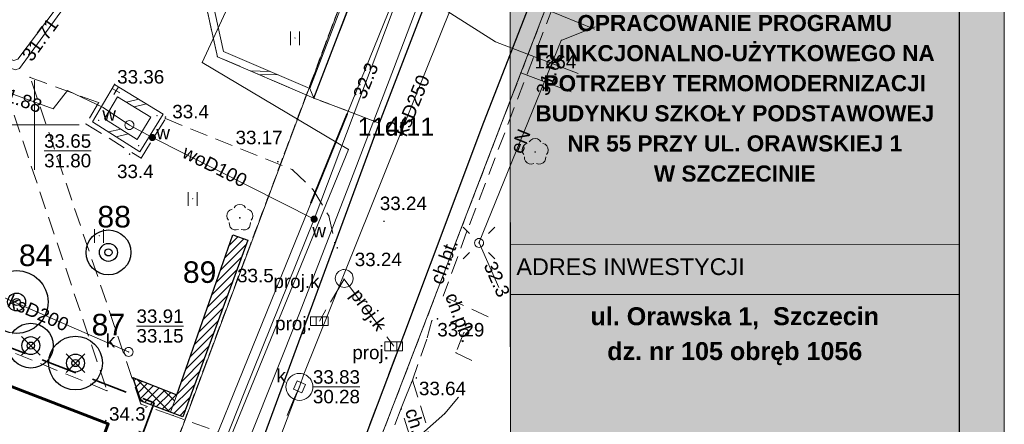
# Model space of a CAD drawing. Extents: x 5468194 to 5468404, y 5919486 to 5919674.
# Tile 6 of 13: x 5468349 to 5468404, y 5919533 to 5919556. Entities that reach past the tile are written whole.
import ezdxf
from ezdxf.enums import TextEntityAlignment as Align

# ---------------------------------------------------------------- set-up
doc = ezdxf.new("R2010")
doc.units = 0
doc.header["$PDSIZE"] = 0.75
for name, pattern in [('PRZER1-1', [2, 1, -1]), ('PRZER2-1', [3, 2, -1]), ('PRZER3-1', [4, 3, -1])]:
    doc.linetypes.add(name, pattern=pattern)
doc.layers.get('0').update_dxf_attribs({"color": 253, "linetype": 'CONTINUOUS', "lineweight": 13})
for name, color, linetype, lineweight in [('GEPPGD', 253, 'CONTINUOUS', 18), ('GEPPGD_O', 253, 'CONTINUOUS', 18), ('GESBLO', 253, 'CONTINUOUS', 18), ('GESBZO', 253, 'CONTINUOUS', 50), ('GESDZI', 30, 'CONTINUOUS', 18), ('GESDZI_O', 30, 'CONTINUOUS', 18), ('GESUZY', 253, 'PRZER1-1', 18), ('GESUZY_O', 253, 'PRZER1-1', 18), ('GOSRBG', 253, 'CONTINUOUS', 18), ('GSLDSO', 253, 'CONTINUOUS', 18), ('GSLKRW', 253, 'CONTINUOUS', 25), ('GSPPRB', 253, 'CONTINUOUS', 20), ('GSPRDL', 253, 'CONTINUOUS', 18), ('GSPWPN', 253, 'CONTINUOUS', 13), ('GSPWPN_O', 253, 'CONTINUOUS', 13), ('GSPWPS', 253, 'CONTINUOUS', 13), ('GSPWPS_O', 253, 'CONTINUOUS', 13), ('GSSDSO', 253, 'CONTINUOUS', 18), ('GSSKOA', 253, 'PRZER3-1', 18), ('GSSKOD', 253, 'PRZER2-1', 18), ('GSSKOD_O', 253, 'PRZER2-1', 18), ('GSSUTR', 253, 'PRZER2-1', 18), ('GULCPR', 253, 'CONTINUOUS', 18), ('GULEPR', 253, 'CONTINUOUS', 18), ('GULEPR_O', 253, 'CONTINUOUS', 18), ('GULKPR', 253, 'CONTINUOUS', 18), ('GULKPR_O', 253, 'CONTINUOUS', 18), ('GULLOB', 253, 'CONTINUOUS', 35), ('GULWPR', 253, 'CONTINUOUS', 18), ('GULWPR_O', 253, 'CONTINUOUS', 18), ('GUPELA', 253, 'CONTINUOUS', 18), ('GUPIKP', 253, 'CONTINUOUS', 18), ('GUPISN', 253, 'PRZER1-1', 18), ('GUPIWZ', 253, 'CONTINUOUS', 18), ('GUPIWZ_O', 253, 'CONTINUOUS', 18), ('GUPKKS', 253, 'CONTINUOUS', 18), ('GUPKKS_O', 253, 'CONTINUOUS', 18), ('GUPKSD', 253, 'CONTINUOUS', 18), ('GUPPRZ', 253, 'CONTINUOUS', 18), ('GUPPRZ_O', 253, 'CONTINUOUS', 18), ('GUPWZA', 253, 'CONTINUOUS', 18), ('GUPWZA_O', 253, 'CONTINUOUS', 18), ('GUSKSD', 253, 'CONTINUOUS', 18), ('GUSKSD_O', 253, 'CONTINUOUS', 18), ('Nowe_ZZ_ramka_Nr_pióra__7', 7, 'CONTINUOUS', 18), ('Nowe_ZZ_tabelka_Pen_No__7_Nr_pióra__7', 7, 'CONTINUOUS', 18), ('ZZ_budynek - termomodernizacja', 250, 'CONTINUOUS', 60), ('ZZ_drzewa do usunięcia', 1, 'CONTINUOUS', 30), ('ZZ_drzewo nanoszone ręcznie', 34, 'CONTINUOUS', 30), ('ZZ_grupa krzewów', 3, 'CONTINUOUS', 30), ('ZZ_grupa krzewów_szraf', 3, 'CONTINUOUS', 13), ('ZZ_korona', 94, 'CONTINUOUS', 30), ('ZZ_krzewy do usunięcia', 1, 'CONTINUOUS', 13), ('ZZ_ramka', 250, 'CONTINUOUS', 13), ('ZZ_waloryzacja B', 5, 'CONTINUOUS', 30), ('ZZ_zakres oddziaływania prac', 40, 'PRZER2-1', 35)]:
    doc.layers.add(name, color=color, linetype=linetype, lineweight=lineweight)
doc.styles.add('GEO-INFO', font='arial.ttf')
doc.styles.add('STYL_AUTOMATYCZNY_1', font='arial.ttf')
doc.styles.add('STYL_AUTOMATYCZNY_6', font='arialbd.ttf')

# ---------------------------------------------------------------- blocks, each defined once
blk = doc.blocks.new('SUUS05')
at = {"color": 0}
blk.add_lwpolyline([(0.5, -0.25), (-0.5, -0.25), (-0.5, 0.25), (0.5, 0.25)], close=True, dxfattribs=at)
for points in [[(-0.175, -0.25), (-0.175, 0.25)], [(0.175, -0.25), (0.175, 0.25)]]:
    blk.add_lwpolyline(points, dxfattribs=at)
blk = doc.blocks.new('EPPGN')
blk.add_hatch(color=0).paths.add_polyline_path([(0, -0.09), (0.027812, -0.085595), (0.052901, -0.072812), (0.072812, -0.052901), (0.085595, -0.027812), (0.09, 0), (0.085595, 0.027812), (0.072812, 0.052901), (0.052901, 0.072812), (0.027812, 0.085595), (0, 0.09), (-0.027812, 0.085595), (-0.052901, 0.072812), (-0.072812, 0.052901), (-0.085595, 0.027812), (-0.09, 0), (-0.085595, -0.027812), (-0.072812, -0.052901), (-0.052901, -0.072812), (-0.027812, -0.085595)])
blk = doc.blocks.new('POINT')
at = {"color": 0}
blk.add_point((0, 0), dxfattribs=at)
blk = doc.blocks.new('KWADRAT_NIEPRZEZR')
at = {"color": 0}
blk.add_lwpolyline([(-0.5, -0.5), (0.5, -0.5), (0.5, 0.5), (-0.5, 0.5)], close=True, dxfattribs=at)
blk = doc.blocks.new('OKRAG_PELNY')
at = {"color": 0}
blk.add_lwpolyline([(0, 0.5), (0.12941, 0.482963), (0.25, 0.433013), (0.353553, 0.353553), (0.433013, 0.25), (0.482963, 0.12941), (0.5, 0), (0.482963, -0.12941), (0.433013, -0.25), (0.353553, -0.353553), (0.25, -0.433013), (0.12941, -0.482963), (0, -0.5), (-0.12941, -0.482963), (-0.25, -0.433013), (-0.353553, -0.353553), (-0.433013, -0.25), (-0.482963, -0.12941), (-0.5, 0), (-0.482963, 0.12941), (-0.433013, 0.25), (-0.353553, 0.353553), (-0.25, 0.433013), (-0.12941, 0.482963)], close=True, dxfattribs=at)
blk = doc.blocks.new('SUEO')
blk.add_hatch(color=0).paths.add_polyline_path([(-0.002174, 0.089974), (0.023762, 0.086807), (0.042561, 0.0793), (0.060131, 0.066965), (0.076266, 0.047786), (0.086234, 0.025762), (0.089972, 0.002226), (0.088646, -0.015553), (0.081114, -0.038994), (0.066834, -0.060276), (0.049699, -0.075033), (0.027576, -0.085671), (0.004027, -0.08991), (-0.019639, -0.087831), (-0.040932, -0.080154), (-0.059082, -0.067892), (-0.073734, -0.051607), (-0.08374, -0.032979), (-0.089221, -0.011817), (-0.089063, 0.012951), (-0.082571, 0.035806), (-0.069528, 0.057148), (-0.048957, 0.075519), (-0.026898, 0.085887)])
at = {"color": 0}
for points in [[(-1.767767, 1.767767), (-1.06066, 1.06066)], [(1.767767, 1.767767), (1.06066, 1.06066)], [(-1.767767, -1.767767), (-1.06066, -1.06066)], [(1.767767, -1.767767), (1.06066, -1.06066)]]:
    blk.add_lwpolyline(points, dxfattribs=at)
blk = doc.blocks.new('SPDLP')
blk.add_hatch(color=0).paths.add_polyline_path([(0, -0.09), (0.027812, -0.085595), (0.052901, -0.072812), (0.072812, -0.052901), (0.085595, -0.027812), (0.09, 0), (0.085595, 0.027812), (0.072812, 0.052901), (0.052901, 0.072812), (0.027812, 0.085595), (0, 0.09), (-0.027812, 0.085595), (-0.052901, 0.072812), (-0.072812, 0.052901), (-0.085595, 0.027812), (-0.09, 0), (-0.085595, -0.027812), (-0.072812, -0.052901), (-0.052901, -0.072812), (-0.027812, -0.085595)])
at = {"color": 0}
for points in [[(-0.648554, 1.126667), (-0.481106, 1.325358), (-0.255912, 1.454989), (0, 1.5), (0.255912, 1.454989), (0.481106, 1.325358), (0.648554, 1.126667)], [(-1.271938, -0.268652), (-1.40916, -0.048001), (-1.462858, 0.20623), (-1.426585, 0.463525), (-1.304695, 0.693003), (-1.11182, 0.867117), (-0.871109, 0.964971)], [(0.871109, 0.964971), (1.11182, 0.867117), (1.304695, 0.693003), (1.426585, 0.463525), (1.462858, 0.20623), (1.40916, -0.048001), (1.271938, -0.268652)], [(-0.137547, -1.292703), (-0.389802, -1.355024), (-0.648184, -1.327532), (-0.881678, -1.213525), (-1.062258, -1.026689), (-1.168249, -0.78945), (-1.186929, -0.530282)], [(1.186929, -0.530282), (1.168249, -0.78945), (1.062258, -1.026689), (0.881678, -1.213525), (0.648184, -1.327532), (0.389802, -1.355024), (0.137547, -1.292703)]]:
    blk.add_lwpolyline(points, dxfattribs=at)
blk = doc.blocks.new('ODTN_2')
at = {"color": 0}
for points in [[(-1.5, -0.5), (0.5, 0.5)], [(-0.5, -0.5), (1.5, 0.5)]]:
    blk.add_lwpolyline(points, dxfattribs=at)
blk = doc.blocks.new('PION_C')
at = {"color": 0}
blk.add_lwpolyline([(0, 0.5), (0, -0.5)], dxfattribs=at)
blk = doc.blocks.new('ODTN_1')
at = {"color": 0}
for points in [[(-1, -0.5), (0, 0.5)], [(0, -0.5), (1, 0.5)]]:
    blk.add_lwpolyline(points, dxfattribs=at)
blk = doc.blocks.new('KOLO')
blk.add_hatch(color=0).paths.add_polyline_path([(-0.5, 0), (-0.482963, -0.12941), (-0.433013, -0.25), (-0.353553, -0.353553), (-0.25, -0.433013), (-0.12941, -0.482963), (0, -0.5), (0.12941, -0.482963), (0.25, -0.433013), (0.353553, -0.353553), (0.433013, -0.25), (0.482963, -0.12941), (0.5, 0), (0.482963, 0.12941), (0.433013, 0.25), (0.353553, 0.353553), (0.25, 0.433013), (0.12941, 0.482963), (0, 0.5), (-0.12941, 0.482963), (-0.25, 0.433013), (-0.353553, 0.353553), (-0.433013, 0.25), (-0.482963, 0.12941)])
blk = doc.blocks.new('SPTRW')
at = {"color": 0}
for points in [[(-0.51332, 0.7233), (-0.51332, -0.7767)], [(0.48668, -0.7767), (0.48668, 0.7233)]]:
    blk.add_lwpolyline(points, dxfattribs=at)
blk = doc.blocks.new('drzewo nanoszone ręcznie')
at = {"layer": 'ZZ_drzewo nanoszone ręcznie'}
for radius in [0.5, 0.2]:
    blk.add_circle((0, 0), radius, dxfattribs=at)
blk = doc.blocks.new('tabelka')
at = {"layer": 'Nowe_ZZ_ramka_Nr_pióra__7', "true_color": 0xffffff}
blk.add_hatch(color=7, dxfattribs=at).paths.add_polyline_path([(0, 0), (-0.022, 92.851), (-25.023, 92.845), (-25.001, -0.006)])
at = {"layer": 'Nowe_ZZ_tabelka_Pen_No__7_Nr_pióra__7', "color": 7, "linetype": 'Continuous', "lineweight": 18}
for p, q in [((-25.001, 2.933), (-25.023, 92.845)), ((-0.001, 2.939), (-0.022, 92.851)), ((-25.015, 52.136), (-0.014, 52.142)), ((-25.014, 49.343), (-0.013, 49.349))]:
    blk.add_line(p, q, dxfattribs=at)
at = {"layer": 'Nowe_ZZ_tabelka_Pen_No__7_Nr_pióra__7', "color": 7, "linetype": 'Continuous', "lineweight": 18, "flags": 128}
blk.add_lwpolyline([(0, 0), (-0.022, 92.851), (-25.023, 92.845), (-25.001, -0.006)], close=True, dxfattribs=at)
at = {"layer": 'Nowe_ZZ_tabelka_Pen_No__7_Nr_pióra__7', "color": 7, "linetype": 'Continuous', "lineweight": 18, "insert": (-12.515, 60.275), "char_height": 0.9, "width": 24.44099, "attachment_point": 5, "rotation": 0.0137, "line_spacing_factor": 1.11829, "style": 'STYL_AUTOMATYCZNY_6'}
blk.add_mtext('\\A1;OPRACOWANIE PROGRAMU FUNKCJONALNO-UŻYTKOWEGO NA POTRZEBY TERMOMODERNIZACJI BUDYNKU SZKOŁY PODSTAWOWEJ NR\\~55 PRZY UL. ORAWSKIEJ 1 W\\~SZCZECINIE', dxfattribs=at)
at = {"layer": 'Nowe_ZZ_tabelka_Pen_No__7_Nr_pióra__7', "color": 7, "linetype": 'Continuous', "lineweight": 18, "insert": (-24.676, 50.413), "char_height": 0.9309, "attachment_point": 7, "rotation": 0.0137, "style": 'STYL_AUTOMATYCZNY_1'}
blk.add_mtext('\\A1;{\\fArial|b0|i0|c238|p34;ADRES INWESTYCJI}', dxfattribs=at)
at = {"layer": 'Nowe_ZZ_tabelka_Pen_No__7_Nr_pióra__7', "color": 7, "linetype": 'Continuous', "lineweight": 18, "insert": (-12.513, 47.015), "char_height": 0.8, "attachment_point": 5, "rotation": 0.0137, "line_spacing_factor": 1.166797, "style": 'STYL_AUTOMATYCZNY_6'}
blk.add_mtext('\\A1;{\\H1.25x;ul. Orawska 1,  Szczecin\\Pdz. nr 105 obręb 1056\\H0.93088x;   }', dxfattribs=at)
blk = doc.blocks.new('usunięcie')
at = {"layer": 'ZZ_drzewa do usunięcia'}
for p, q in [((0.522, 0.51), (-0.524, -0.536)), ((0.522, -0.536), (-0.524, 0.51))]:
    blk.add_line(p, q, dxfattribs=at)

msp = doc.modelspace()

# ---------------------------------------------------------------- hatches: boundary and pattern name
at = {"layer": 'ZZ_grupa krzewów_szraf'}
h = msp.add_hatch(dxfattribs=at)
h.set_pattern_fill('ANSI31', color=256, scale=0.1, style=0)
h.set_pattern_definition([(45, (0, 0), (-0.224506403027, 0.224506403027), [])])
h.paths.add_polyline_path([(5468361.888, 5919543.584), (5468358.273, 5919533.722), (5468355.941, 5919534.603), (5468355.48, 5919535.914), (5468357.931, 5919534.96), (5468361.044, 5919543.874)])
at = {"layer": 'ZZ_krzewy do usunięcia'}
h = msp.add_hatch(dxfattribs=at)
h.set_pattern_fill('ANSI31', color=256, scale=0.2, angle=90, style=0)
h.set_pattern_definition([(135, (0, 0), (-0.449012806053, -0.449012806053), [])])
h.paths.add_polyline_path([(5468355.48, 5919535.914), (5468357.931, 5919534.96), (5468357.584, 5919533.98), (5468355.941, 5919534.603)])
at = {"layer": 'ZZ_ramka', "true_color": 0xffffff}
h = msp.add_hatch(color=7, dxfattribs=at)
h.paths.add_polyline_path([(5468401.523, 5919491.204), (5468201.523, 5919491.204), (5468201.523, 5919634.704), (5468401.523, 5919634.704)], flags=16)
h.paths.add_polyline_path([(5468194.023, 5919637.204), (5468404.023, 5919637.204), (5468404.023, 5919488.704), (5468194.023, 5919488.704)])

# ---------------------------------------------------------------- linework, layer by layer
at = {"linetype": 'Continuous', "lineweight": 13, "elevation": 100, "flags": 128}
for points in [[(5468350, 5919547.5), (5468350, 5919552.5)], [(5468347.5, 5919550), (5468352.5, 5919550)]]:
    msp.add_lwpolyline(points, dxfattribs=at)
at = {"layer": 'GESBLO', "linetype": 'Continuous', "lineweight": 18, "elevation": 10.18}
msp.add_lwpolyline([(5468344.493, 5919507.138), (5468354.115, 5919533.333), (5468322.668, 5919545.444), (5468314.95, 5919524.18), (5468312.943, 5919519.359)], close=True, dxfattribs=at)
at = {"layer": 'GESBZO', "linetype": 'Continuous', "lineweight": 50, "elevation": 10.18}
msp.add_lwpolyline([(5468354.115, 5919533.333), (5468344.493, 5919507.138), (5468312.943, 5919519.359), (5468314.95, 5919524.18), (5468303.105, 5919528.538), (5468300.225, 5919520.801), (5468260.199, 5919535.495), (5468267.701, 5919555.812), (5468307.711, 5919540.917), (5468312.976, 5919555.043), (5468324.608, 5919550.595), (5468322.668, 5919545.444)], close=True, dxfattribs=at)
at = {"layer": 'GESDZI', "linetype": 'Continuous', "lineweight": 18, "elevation": 10.22}
for points in [[(5468342.3, 5919490.53), (5468380.89, 5919593.82), (5468381.59, 5919595.7), (5468371.88, 5919608.07), (5468315.05, 5919629.35), (5468302.78, 5919633.88), (5468295.57, 5919636.55), (5468289.38, 5919639.2), (5468286.47, 5919640.95), (5468283.94, 5919642.67), (5468281.69, 5919644.67), (5468279.68, 5919646.93), (5468277.95, 5919649.56), (5468276.59, 5919652.23), (5468275.54, 5919655.03), (5468275.114, 5919656.356)], [(5468397.975, 5919600.77), (5468396.01, 5919601.52), (5468386.34, 5919605.41), (5468381.59, 5919595.7), (5468380.89, 5919593.82), (5468342.3, 5919490.53)], [(5468351.819, 5919487.053), (5468359.86, 5919507.99), (5468377.1, 5919552.9), (5468387.42, 5919579.75), (5468390.387, 5919580.229)], [(5468390.387, 5919580.229), (5468387.42, 5919579.75), (5468377.1, 5919552.9), (5468379.904, 5919551.849)], [(5468379.904, 5919551.849), (5468377.1, 5919552.9), (5468359.86, 5919507.99), (5468363.22, 5919506.679)]]:
    msp.add_lwpolyline(points, dxfattribs=at)
at = {"layer": 'GESUZY', "linetype": 'PRZER1-1', "lineweight": 18, "ltscale": 0.5, "elevation": 10.08}
for points in [[(5468397.975, 5919600.77), (5468396.01, 5919601.52), (5468386.34, 5919605.41), (5468381.59, 5919595.7), (5468380.89, 5919593.82), (5468342.3, 5919490.53)], [(5468342.3, 5919490.53), (5468380.89, 5919593.82), (5468381.59, 5919595.7), (5468386.34, 5919605.41), (5468396.01, 5919601.52), (5468397.975, 5919600.77)], [(5468351.819, 5919487.053), (5468359.86, 5919507.99), (5468377.1, 5919552.9), (5468387.42, 5919579.75), (5468390.387, 5919580.229)], [(5468390.387, 5919580.229), (5468387.42, 5919579.75), (5468377.1, 5919552.9), (5468359.86, 5919507.99), (5468351.819, 5919487.053)]]:
    msp.add_lwpolyline(points, dxfattribs=at)
at = {"layer": 'GOSRBG', "linetype": 'Continuous', "lineweight": 18, "elevation": 10.04}
msp.add_lwpolyline([(5468344.206, 5919613.044), (5468339.634, 5919614.611), (5468338.067, 5919608.211), (5468350.084, 5919604.554), (5468370.983, 5919596.455), (5468367.979, 5919580.258), (5468364.975, 5919561.449), (5468375.682, 5919554.637), (5468380.283, 5919552.873)], dxfattribs=at)
at = {"layer": 'GSLDSO', "linetype": 'Continuous', "lineweight": 18, "elevation": 10.18}
for points in [[(5468354.465, 5919552.256), (5468357.175, 5919550.592), (5468355.879, 5919548.504), (5468353.231, 5919550.179)], [(5468354.635, 5919551.564), (5468356.485, 5919550.428), (5468355.721, 5919549.196), (5468353.909, 5919550.341)]]:
    msp.add_lwpolyline(points, close=True, dxfattribs=at)
at = {"layer": 'GSLKRW', "linetype": 'Continuous', "lineweight": 25, "elevation": 10.18}
for points in [[(5468390.2, 5919589.39), (5468389.945, 5919589.135), (5468386.884, 5919580.979), (5468384.732, 5919575.244), (5468380.062, 5919563.107), (5468375.022, 5919550.127), (5468370.554, 5919538.264), (5468364.426, 5919522.047), (5468359.218, 5919508.285), (5468357.67, 5919503.81), (5468355.79, 5919498.88), (5468353.28, 5919492.22), (5468351.385, 5919487.212)], [(5468365.57, 5919551.49), (5468379.33, 5919587.32)], [(5468382.88, 5919585.71), (5468369.21, 5919550.1), (5468362.55, 5919532.04), (5468361.98, 5919530.58), (5468350.56, 5919500.43)]]:
    msp.add_lwpolyline(points, dxfattribs=at)
at = {"layer": 'GSPPRB', "linetype": 'Continuous', "lineweight": 20}
for p in [(5468360.194, 5919553.802, 10.28), (5468359.351, 5919553.482, 10.28), (5468349.76, 5919552.65, 10.28), (5468354.55, 5919551.91, 10.28), (5468365.57, 5919551.49, 10.28), (5468353.57, 5919551.24, 10.28), (5468353.57, 5919550.26, 10.28), (5468356.83, 5919550.51, 10.28), (5468357.3, 5919550.35, 10.28), (5468352.88, 5919550.05, 10.28), (5468369.21, 5919550.1, 10.28), (5468355.8, 5919548.85, 10.28), (5468367.492, 5919548.634, 10.28), (5468355.94, 5919548.15, 10.28), (5468364.38, 5919547.5, 10.28), (5468365.52, 5919546.39, 10.28), (5468366.4, 5919544.93, 10.28), (5468366.74, 5919543.38, 10.28), (5468367.25, 5919541.41, 10.28), (5468372.14, 5919539.09, 10.28), (5468373.92, 5919538.42, 10.28), (5468373.48, 5919537.3, 10.28), (5468371.06, 5919535.78, 10.28), (5468354.04, 5919535.18, 10.28), (5468355.93, 5919534.44, 10.28), (5468356.21, 5919534.25, 10.28), (5468357.71, 5919533.81, 10.28), (5468370.43, 5919534.21, 10.28), (5468372.853, 5919533.918, 10.28)]:
    msp.add_point(p, dxfattribs=at)
at = {"layer": 'GSSDSO', "linetype": 'Continuous', "lineweight": 18, "elevation": 10.18}
for points in [[(5468379.33, 5919587.32), (5468376.74, 5919587.61), (5468374.54, 5919585.439), (5468365.269, 5919575.863), (5468358.843, 5919559.914), (5468360.194, 5919553.802), (5468365.57, 5919551.49), (5468365.346, 5919552.022), (5468360.54, 5919554.089), (5468359.26, 5919559.88), (5468365.611, 5919575.641), (5468376.885, 5919587.191), (5468378.771, 5919586.98)], [(5468365.57, 5919551.49), (5468379.33, 5919587.32), (5468378.771, 5919586.98), (5468365.346, 5919552.022)]]:
    msp.add_lwpolyline(points, close=True, dxfattribs=at)
at = {"layer": 'GSSKOA', "linetype": 'PRZER3-1', "lineweight": 18, "ltscale": 0.5, "elevation": 10.18}
msp.add_lwpolyline([(5468346.124, 5919489.133), (5468347.28, 5919491.88), (5468350.56, 5919500.43), (5468361.98, 5919530.58), (5468362.55, 5919532.04), (5468366.74, 5919543.38), (5468369.21, 5919550.1), (5468382.88, 5919585.71), (5468384.825, 5919591.001, 0.348026), (5468385.415, 5919592.895), (5468385.73, 5919594.32), (5468393.04, 5919591.72)], format="xyb", dxfattribs=at)
msp.add_lwpolyline([(5468393.04, 5919591.72), (5468390.2, 5919589.39), (5468389.945, 5919589.135), (5468384.732, 5919575.244), (5468380.062, 5919563.107), (5468375.022, 5919550.127), (5468370.554, 5919538.264), (5468364.426, 5919522.047), (5468359.218, 5919508.285), (5468357.67, 5919503.81), (5468355.79, 5919498.88), (5468353.28, 5919492.22), (5468351.385, 5919487.212)], dxfattribs=at)
msp.add_lwpolyline([(5468369.21, 5919550.1), (5468365.57, 5919551.49), (5468379.33, 5919587.32), (5468382.88, 5919585.71)], close=True, dxfattribs=at)
at = {"layer": 'GSSKOD', "linetype": 'PRZER2-1', "lineweight": 18, "ltscale": 0.5, "elevation": 10.18}
for points in [[(5468369.21, 5919550.1), (5468365.57, 5919551.49), (5468360.194, 5919553.802), (5468358.843, 5919559.914), (5468365.269, 5919575.863), (5468361.71, 5919578.41), (5468355.34, 5919577.66), (5468354.18, 5919578.61), (5468338.75, 5919583.84), (5468333.535, 5919569.88), (5468334.395, 5919569.558), (5468334.22, 5919569.09), (5468343.139, 5919565.716), (5468341.345, 5919560.818), (5468332.25, 5919564.07), (5468332.075, 5919563.602), (5468331.34, 5919563.876), (5468330, 5919560.29), (5468332.66, 5919559.36), (5468328.14, 5919547.12), (5468324.26, 5919548.55), (5468323.889, 5919548.687), (5468323.494, 5919547.638)], [(5468372.14, 5919539.09), (5468371.86, 5919538.051), (5468371.06, 5919535.78), (5468370.43, 5919534.21), (5468366.399, 5919523.849), (5468363.821, 5919517.371), (5468361.284, 5919510.888), (5468358.516, 5919503.332), (5468358.51, 5919502.89), (5468357.67, 5919503.81), (5468359.218, 5919508.285), (5468364.426, 5919522.047), (5468370.554, 5919538.264), (5468375.022, 5919550.127), (5468380.062, 5919563.107), (5468384.732, 5919575.244), (5468386.884, 5919580.979), (5468387.923, 5919580.535)], [(5468387.923, 5919580.535), (5468382.905, 5919567.195), (5468378.874, 5919556.568), (5468374.094, 5919544.069), (5468372.764, 5919540.454)], [(5468347.91, 5919553.38), (5468354.04, 5919535.18), (5468330.54, 5919544.775)], [(5468349.76, 5919552.65), (5468353.57, 5919551.24), (5468352.88, 5919550.05), (5468355.94, 5919548.15), (5468357.3, 5919550.35), (5468364.38, 5919547.5), (5468365.52, 5919546.39), (5468366.4, 5919544.93), (5468366.74, 5919543.38), (5468369.21, 5919550.1)], [(5468354.7, 5919530.12), (5468355.83, 5919532.92), (5468357.84, 5919532.08), (5468361.98, 5919530.58), (5468362.55, 5919532.04), (5468357.71, 5919533.81), (5468355.93, 5919534.44), (5468349.76, 5919552.65)], [(5468375.271, 5919539.304), (5468372.764, 5919540.454)], [(5468373.92, 5919538.42), (5468373.48, 5919537.3), (5468374.372, 5919536.871)], [(5468371.772, 5919529.832), (5468370.43, 5919534.21), (5468371.06, 5919535.78), (5468372.38, 5919531.478)]]:
    msp.add_lwpolyline(points, dxfattribs=at)
at = {"layer": 'GSSUTR', "linetype": 'PRZER2-1', "lineweight": 18, "ltscale": 0.5, "elevation": 10.1}
for points in [[(5468364.52, 5919554.851), (5468364.51, 5919554.831), (5468364.53, 5919554.831)], [(5468358.818, 5919545.892), (5468358.808, 5919545.872), (5468358.828, 5919545.872)], [(5468353.611, 5919543.83), (5468353.601, 5919543.81), (5468353.621, 5919543.81)]]:
    msp.add_lwpolyline(points, close=True, dxfattribs=at)
at = {"layer": 'GULCPR', "linetype": 'Continuous', "lineweight": 18, "elevation": 10.14}
for points in [[(5468395.63, 5919605.07), (5468394.42, 5919605.4), (5468387.16, 5919607.97), (5468386.92, 5919607.88), (5468380.52, 5919596.72), (5468377.51, 5919591.94), (5468373.2, 5919585.53), (5468359.85, 5919567.72), (5468352.25, 5919557.89), (5468349.08, 5919553.66), (5468348.85, 5919553.59), (5468342.01, 5919556.1), (5468333.68, 5919559.07), (5468328.86, 5919560.78)], [(5468328.7, 5919560.36), (5468333.53, 5919558.66), (5468341.93, 5919555.7), (5468348.92, 5919553.07), (5468349.16, 5919553.14), (5468352.26, 5919557.42), (5468360.12, 5919567.49), (5468373.39, 5919585.36), (5468377.79, 5919591.81), (5468380.54, 5919596.23), (5468387.02, 5919607.41), (5468387.26, 5919607.49), (5468394.2, 5919605.12), (5468395.47, 5919604.67)]]:
    msp.add_lwpolyline(points, dxfattribs=at)
at = {"layer": 'GULEPR', "linetype": 'Continuous', "lineweight": 18, "elevation": 10.14}
for points in [[(5468349.142, 5919606.935), (5468348.852, 5919607.894), (5468349.579, 5919608.441), (5468350.386, 5919608.272), (5468352.599, 5919605.794), (5468355.624, 5919604.673), (5468360.688, 5919602.705), (5468376.875, 5919596.643), (5468373.732, 5919592.033), (5468370.197, 5919586.927), (5468376.818, 5919581.897), (5468372.98, 5919576.006), (5468371.781, 5919572.404), (5468368.422, 5919561.865), (5468373.414, 5919559.16), (5468378.463, 5919556.455), (5468381.19, 5919555.329)], [(5468383.047, 5919589.166), (5468367.425, 5919550.626), (5468353.995, 5919517.496)], [(5468390.287, 5919579.957), (5468388.222, 5919579.818), (5468381.319, 5919582.425), (5468378.538, 5919575.413), (5468375.454, 5919567.448), (5468373.251, 5919561.701), (5468370.004, 5919553.099), (5468367.507, 5919546.599), (5468364.773, 5919539.515), (5468362.057, 5919532.709), (5468359.14, 5919524.874), (5468356.057, 5919516.544), (5468352.111, 5919506.285), (5468349.468, 5919499.367), (5468346.569, 5919492.043), (5468345.493, 5919489.364)], [(5468361.498, 5919558.149), (5468359.351, 5919553.482), (5468367.492, 5919548.634), (5468343.503, 5919490.091)], [(5468375.875, 5919540.94), (5468374.766, 5919543.423), (5468374.781, 5919543.47), (5468379.341, 5919554.707), (5468381.238, 5919555.46)], [(5468368.176, 5919523.819), (5468369.395, 5919528.17), (5468370.916, 5919532.191), (5468372.853, 5919533.918), (5468373.613, 5919534.815)]]:
    msp.add_lwpolyline(points, dxfattribs=at)
at = {"layer": 'GULKPR', "linetype": 'Continuous', "lineweight": 18, "elevation": 10.14}
for points in [[(5468364.762, 5919535.397), (5468365.004, 5919536.107), (5468377.041, 5919566.072)], [(5468355.243, 5919537.343), (5468345.213, 5919541.725)], [(5468353.185, 5919504.776), (5468353.415, 5919505.489), (5468364.488, 5919534.699), (5468364.762, 5919535.397)], [(5468364.762, 5919535.397), (5468364.443, 5919534.718), (5468364.08, 5919533.81)]]:
    msp.add_lwpolyline(points, dxfattribs=at)
at = {"layer": 'GULKPR', "linetype": 'PRZER3-1', "lineweight": 18, "ltscale": 0.5, "elevation": 10.14}
for points in [[(5468367.25, 5919541.41), (5468365.87, 5919539.06)], [(5468367.25, 5919541.41), (5468370.01, 5919537.66)]]:
    msp.add_lwpolyline(points, dxfattribs=at)
at = {"layer": 'GULLOB', "linetype": 'Continuous', "lineweight": 35, "elevation": 10.12}
msp.add_lwpolyline([(5468367.425, 5919550.626), (5468365.404, 5919545.641)], dxfattribs=at)
at = {"layer": 'GULWPR', "linetype": 'Continuous', "lineweight": 18, "elevation": 10.14}
for points in [[(5468365.579, 5919544.749), (5468374.588, 5919568.639), (5468387.493, 5919601.593)], [(5468355.29, 5919549.99), (5468353.831, 5919550.97), (5468351.845, 5919551.922), (5468351.051, 5919550.9), (5468327.877, 5919559.346)], [(5468365.579, 5919544.749), (5468356.567, 5919549.298), (5468355.29, 5919549.99)], [(5468365.579, 5919544.749), (5468361.71, 5919535.149), (5468358.523, 5919527.097), (5468354.597, 5919517.462), (5468351.54, 5919509.92)]]:
    msp.add_lwpolyline(points, dxfattribs=at)
at = {"layer": 'GUPPRZ_O', "linetype": 'Continuous', "lineweight": 9, "elevation": 10.8, "flags": 128}
for points in [[(5468350.538, 5919548.557), (5468353.159, 5919548.557)], [(5468355.685, 5919538.789), (5468358.306, 5919538.789)], [(5468365.512, 5919535.403), (5468368.133, 5919535.403)]]:
    msp.add_lwpolyline(points, dxfattribs=at)
at = {"layer": 'GUSKSD', "linetype": 'Continuous', "lineweight": 18, "elevation": 10.14}
for points in [[(5468367.259, 5919541.941, -0.57735), (5468367.692, 5919541.191, -1.732051)], [(5468364.762, 5919536.147, -0.57735), (5468365.412, 5919535.022, -1.732051)]]:
    msp.add_lwpolyline(points, format="xyb", close=True, dxfattribs=at)
at = {"layer": 'ZZ_budynek - termomodernizacja', "elevation": 10.18}
msp.add_lwpolyline([(5468312.976, 5919555.043), (5468307.711, 5919540.917), (5468267.701, 5919555.812), (5468260.199, 5919535.495), (5468300.225, 5919520.801), (5468303.105, 5919528.538), (5468314.95, 5919524.18), (5468312.943, 5919519.359), (5468328.718, 5919513.248), (5468344.493, 5919507.138), (5468354.115, 5919533.333), (5468322.668, 5919545.444), (5468324.608, 5919550.595)], dxfattribs=at)
at = {"layer": 'ZZ_grupa krzewów'}
msp.add_lwpolyline([(5468361.888, 5919543.584), (5468358.273, 5919533.722), (5468355.941, 5919534.603), (5468355.48, 5919535.914), (5468357.931, 5919534.96), (5468361.044, 5919543.874), (5468361.888, 5919543.584)], dxfattribs=at)
at = {"layer": 'ZZ_korona'}
for centre, radius in [((5468354.122, 5919542.895), 1.25), ((5468349.007, 5919540.129), 1.75), ((5468349.798, 5919537.696), 1.25), ((5468352.287, 5919536.726), 1.5)]:
    msp.add_circle(centre, radius, dxfattribs=at)
at = {"layer": 'ZZ_krzewy do usunięcia'}
msp.add_lwpolyline([(5468355.48, 5919535.914), (5468357.931, 5919534.96), (5468357.584, 5919533.98), (5468355.941, 5919534.603), (5468355.48, 5919535.914)], dxfattribs=at)
at = {"layer": 'ZZ_ramka', "elevation": 10.06}
for points in [[(5468194.023, 5919637.204), (5468404.023, 5919637.204), (5468404.023, 5919488.704), (5468194.023, 5919488.704)], [(5468401.523, 5919491.204), (5468201.523, 5919491.204), (5468201.523, 5919634.704), (5468401.523, 5919634.704)]]:
    msp.add_lwpolyline(points, close=True, dxfattribs=at)
at = {"layer": 'ZZ_zakres oddziaływania prac', "elevation": 10.18}
for points in [[(5468325.236, 5919546.595), (5468356.66, 5919534.504)], [(5468345.696, 5919504.533), (5468356.66, 5919534.504)]]:
    msp.add_lwpolyline(points, dxfattribs=at)

# ---------------------------------------------------------------- block references
at = {"layer": 'GEPPGD', "lineweight": 18, "xscale": 0.5, "yscale": 0.5}
msp.add_blockref('EPPGN', (5468377.1, 5919552.9, 10.24), dxfattribs=at)
at = {"layer": 'GSLDSO', "lineweight": 18, "xscale": 0.5, "yscale": 0.5}
for name, p, rotation in [('PION_C', (5468354.55, 5919551.91, 10.18), 59.29225509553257), ('PION_C', (5468354.55, 5919551.91, 10.18), 328.4486150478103), ('ODTN_1', (5468355.679, 5919551.217, 10.18), 328.4486150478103), ('ODTN_1', (5468354.685, 5919549.555, 10.18), 147.6953647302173)]:
    msp.add_blockref(name, p, dxfattribs=dict(at, rotation=rotation))
at = {"layer": 'GSPRDL', "lineweight": 18, "xscale": 0.5, "yscale": 0.5}
for p in [(5468377.89, 5919548.49, 10.12), (5468361.44, 5919544.82, 10.12)]:
    msp.add_blockref('SPDLP', p, dxfattribs=at)
at = {"layer": 'GSPWPN', "lineweight": 13, "xscale": 0.09, "yscale": 0.09}
for p in [(5468357.299, 5919550.438, 10.08), (5468355.301, 5919548.373, 10.08), (5468361.923, 5919541.902, 10.08), (5468353.977, 5919533.515, 10.08)]:
    msp.add_blockref('KOLO', p, dxfattribs=at)
at = {"layer": 'GSPWPS', "lineweight": 13, "xscale": 0.09, "yscale": 0.09}
for p in [(5468354.465, 5919552.256, 10.08), (5468363.559, 5919547.948, 10.08), (5468369.473, 5919544.625, 10.08), (5468366.867, 5919543.146, 10.08), (5468372.454, 5919539.189, 10.08), (5468371.271, 5919535.897, 10.08)]:
    msp.add_blockref('KOLO', p, dxfattribs=at)
at = {"layer": 'GSSDSO', "lineweight": 18, "xscale": 0.5, "yscale": 0.399999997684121, "rotation": 156.7256894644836}
msp.add_blockref('ODTN_2', (5468362.799, 5919552.899, 10.18), dxfattribs=at)
at = {"layer": 'GSSUTR', "lineweight": 18, "xscale": 0.5, "yscale": 0.5}
for p in [(5468364.52, 5919554.841, 10.1), (5468358.818, 5919545.882, 10.1), (5468353.611, 5919543.82, 10.1)]:
    msp.add_blockref('SPTRW', p, dxfattribs=at)
at = {"layer": 'GUPELA', "lineweight": 18, "xscale": 0.5, "yscale": 0.5}
for name, p in [('SUEO', (5468374.766, 5919543.423, 10.15)), ('OKRAG_PELNY', (5468374.766, 5919543.423, 10.16))]:
    msp.add_blockref(name, p, dxfattribs=at)
at = {"layer": 'GUPIKP', "lineweight": 18, "xscale": 0.5, "yscale": 0.5}
msp.add_blockref('POINT', (5468355.29, 5919549.99, 10.16), dxfattribs=at)
at = {"layer": 'GUPISN', "lineweight": 18, "xscale": 0.5, "yscale": 0.5}
msp.add_blockref('OKRAG_PELNY', (5468374.766, 5919543.423, 10.16), dxfattribs=at)
at = {"layer": 'GUPIWZ', "lineweight": 18, "xscale": 0.5, "yscale": 0.5}
for p in [(5468355.29, 5919549.99, 10.18), (5468355.243, 5919537.343, 10.18)]:
    msp.add_blockref('OKRAG_PELNY', p, dxfattribs=at)
at = {"layer": 'GUPIWZ', "lineweight": 18, "xscale": 0.5, "yscale": 0.5, "rotation": 336.3422618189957}
msp.add_blockref('KWADRAT_NIEPRZEZR', (5468364.76, 5919535.4, 10.18), dxfattribs=at)
at = {"layer": 'GUPKKS', "lineweight": 18}
for p in [(5468365.87, 5919539.06, 10.16), (5468370.01, 5919537.66, 10.16)]:
    msp.add_blockref('SUUS05', p, dxfattribs=at)
at = {"layer": 'GUPKSD', "lineweight": 18, "xscale": 0.5, "yscale": 0.5}
msp.add_blockref('POINT', (5468355.243, 5919537.343, 10.16), dxfattribs=at)
at = {"layer": 'GUPPRZ', "lineweight": 18}
for p in [(5468379.341, 5919554.707, 10.16), (5468351.051, 5919550.9, 10.16), (5468367.425, 5919550.626, 10.16), (5468355.29, 5919549.99, 10.16), (5468374.781, 5919543.47, 10.16), (5468355.243, 5919537.343, 10.16), (5468365.004, 5919536.107, 10.16), (5468364.762, 5919535.397, 10.16), (5468364.443, 5919534.718, 10.16), (5468364.488, 5919534.699, 10.16)]:
    msp.add_blockref('POINT', p, dxfattribs=at)
at = {"layer": 'GUPWZA', "lineweight": 18, "xscale": 0.4, "yscale": 0.4}
for p, rotation in [((5468356.567, 5919549.298, 10.16), 333.4609362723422), ((5468365.579, 5919544.749, 10.16), 153.2183041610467)]:
    msp.add_blockref('KOLO', p, dxfattribs=dict(at, rotation=rotation))
at = {"layer": 'ZZ_drzewa do usunięcia'}
for p in [(5468349.798, 5919537.696), (5468352.287, 5919536.726)]:
    msp.add_blockref('usunięcie', p, dxfattribs=at)
at = {"layer": 'ZZ_drzewo nanoszone ręcznie'}
for p in [(5468354.122, 5919542.895), (5468349.007, 5919540.129), (5468349.798, 5919537.696), (5468352.287, 5919536.726)]:
    msp.add_blockref('drzewo nanoszone ręcznie', p, dxfattribs=at)
at = {"layer": 'ZZ_ramka'}
msp.add_blockref('tabelka', (5468401.523, 5919491.204, 10.06), dxfattribs=at)

# ---------------------------------------------------------------- texts
at = {"layer": 'GEPPGD_O', "linetype": 'Continuous', "lineweight": 0, "style": 'GEO-INFO'}
msp.add_text('1264', height=0.75, dxfattribs=at).set_placement((5468377.85, 5919553.15, 10.8))
at = {"layer": 'GESDZI_O', "linetype": 'Continuous', "lineweight": 0, "style": 'GEO-INFO'}
msp.add_text('114/11', height=1, dxfattribs=at).set_placement((5468370.137, 5919549.9, 10.8), align=Align.MIDDLE_CENTER)
at = {"layer": 'GESUZY_O', "linetype": 'Continuous', "lineweight": 0, "style": 'GEO-INFO'}
msp.add_text('dr', height=1, dxfattribs=at).set_placement((5468370.137, 5919549.9, 10.8), align=Align.MIDDLE_CENTER)
at = {"layer": 'GSPWPN_O', "linetype": 'Continuous', "lineweight": 0, "style": 'GEO-INFO'}
for s, p in [('33.4', (5468357.679, 5919550.367, 10.8)), ('33.4', (5468354.6, 5919547.034, 10.8)), ('33.5', (5468361.29, 5919541.227, 10.8)), ('34.3', (5468354.156, 5919533.514, 10.8))]:
    msp.add_text(s, height=0.75, dxfattribs=at).set_placement(p)
at = {"layer": 'GSPWPS_O', "linetype": 'Continuous', "lineweight": 0, "style": 'GEO-INFO'}
for s, p in [('33.36', (5468354.609, 5919552.306, 10.8)), ('33.17', (5468361.203, 5919548.925, 10.8)), ('33.24', (5468369.238, 5919545.252, 10.8)), ('33.24', (5468367.842, 5919542.127, 10.8)), ('33.29', (5468372.441, 5919538.209, 10.8)), ('33.64', (5468371.418, 5919534.934, 10.8))]:
    msp.add_text(s, height=0.75, dxfattribs=at).set_placement(p)
at = {"layer": 'GSSKOD_O', "linetype": 'Continuous', "lineweight": 0, "style": 'GEO-INFO'}
msp.add_text('ch.bt.', height=0.75, rotation=69.5012, dxfattribs=at).set_placement((5468372.797, 5919542.381, 10.8), align=Align.MIDDLE)
for s, rotation, p in [('ch.pb.', 290.2605, (5468373.705, 5919539.261, 10.8)), ('ch.kb.', 287.0415, (5468371.405, 5919532.842, 10.8))]:
    msp.add_text(s, height=0.75, rotation=rotation, dxfattribs=at).set_placement(p, align=Align.MIDDLE_CENTER)
at = {"layer": 'GULEPR_O', "linetype": 'Continuous', "lineweight": 0, "style": 'GEO-INFO'}
msp.add_text('eN', height=0.75, rotation=67.9152, dxfattribs=at).set_placement((5468377.061, 5919549.088, 10.8), align=Align.MIDDLE_CENTER)
at = {"layer": 'GULKPR_O', "linetype": 'Continuous', "lineweight": 0, "style": 'GEO-INFO'}
for s, rotation, p in [('ksD250', 68.114, (5468371.023, 5919551.09, 10.8)), ('ksD200', 336.3991, (5468350.228, 5919539.534, 10.8)), ('proj.k ', 306.3531, (5468368.63, 5919539.535, 10.8))]:
    msp.add_text(s, height=0.75, rotation=rotation, dxfattribs=at).set_placement(p, align=Align.MIDDLE)
at = {"layer": 'GULWPR_O', "linetype": 'Continuous', "lineweight": 0, "style": 'GEO-INFO'}
msp.add_text('woD100', height=0.75, rotation=333.2183, dxfattribs=at).set_placement((5468360.05, 5919547.694, 10.8), align=Align.MIDDLE)
at = {"layer": 'GUPIWZ_O', "linetype": 'Continuous', "lineweight": 0, "style": 'GEO-INFO'}
for s, p in [('w', (5468354.54, 5919550.24, 10.8)), ('k', (5468354.493, 5919537.593, 10.8)), ('k', (5468364.01, 5919535.65, 10.8))]:
    msp.add_text(s, height=0.75, dxfattribs=at).set_placement(p, align=Align.RIGHT)
at = {"layer": 'GUPKKS_O', "linetype": 'Continuous', "lineweight": 0, "style": 'GEO-INFO'}
for p in [(5468365.444, 5919538.557, 10.8), (5468369.744, 5919536.938, 10.8)]:
    msp.add_text('proj.', height=0.75, dxfattribs=at).set_placement(p, align=Align.RIGHT)
at = {"layer": 'GUPPRZ_O', "linetype": 'Continuous', "lineweight": 0, "style": 'GEO-INFO'}
for s, rotation, p in [('31.71', 54.0842, (5468351.08, 5919555.82, 10.8)), ('32.3', 67.9346, (5468368.831, 5919553.411, 10.8)), ('31.88', 339.9762, (5468350.371, 5919551.009, 10.8)), ('32.3', 294.0715, (5468376.178, 5919540.469, 10.8))]:
    msp.add_text(s, height=0.75, rotation=rotation, dxfattribs=at).set_placement(p, align=Align.MIDDLE_RIGHT)
msp.add_text('31.6', height=0.75, rotation=69.2738, dxfattribs=at).set_placement((5468378.258, 5919551.706, 10.8), align=Align.MIDDLE_LEFT)
for s, p in [('33.65', (5468350.538, 5919548.73)), ('31.80', (5468350.538, 5919547.635)), ('33.91', (5468355.685, 5919538.962)), ('33.15', (5468355.685, 5919537.867)), ('33.83', (5468365.512, 5919535.575)), ('30.28', (5468365.512, 5919534.48))]:
    msp.add_text(s, height=0.75, dxfattribs=at).set_placement(p)
at = {"layer": 'GUPWZA_O', "linetype": 'Continuous', "lineweight": 0, "style": 'GEO-INFO'}
for p in [(5468357.548, 5919549.194, 10.8), (5468366.239, 5919543.728, 10.8)]:
    msp.add_text('w', height=0.75, dxfattribs=at).set_placement(p, align=Align.RIGHT)
at = {"layer": 'GUSKSD_O', "linetype": 'Continuous', "lineweight": 0, "style": 'GEO-INFO'}
msp.add_text('proj.k', height=0.75, dxfattribs=at).set_placement((5468364.593, 5919541.189, 10.8), align=Align.MIDDLE)
at = {"layer": 'ZZ_waloryzacja B', "char_height": 1.2, "attachment_point": 1}
for s, insert in [('{\\fArial|b0|i0|c238|p34;88}', (5468353.508, 5919545.484)), ('{\\fArial|b0|i0|c238|p34;84}', (5468349.137, 5919543.332, 10.8)), ('{\\fArial|b0|i0|c238|p34;89}', (5468358.268, 5919542.394)), ('{\\fArial|b0|i0|c238|p34;87}', (5468353.185, 5919539.469))]:
    msp.add_mtext(s, dxfattribs=dict(at, insert=insert))

doc.saveas('drawing.dxf')
